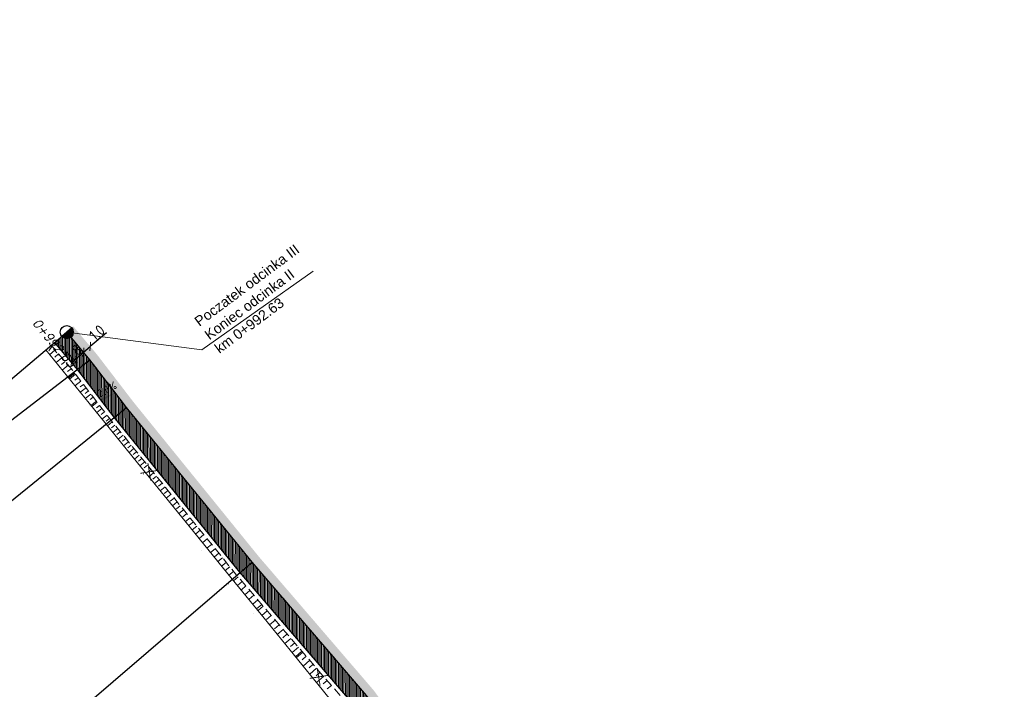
# Model space of a CAD drawing. Header units: metres. Extents: x 8431043 to 8456388, y 5766167 to 5771876.
# Tile 13 of 29: x 8433638 to 8433750, y 5770600 to 5770677. Entities that reach past the tile are written whole.
import ezdxf

# ---------------------------------------------------------------- set-up
doc = ezdxf.new("R2010")
doc.units = ezdxf.units.M
for name, pattern in [('4011', [6, 4, -2]), ('ACAD_ISO03W100', [30, 12, -18]), ('ACAD_ISO10W100', [18, 12, -3, 0, -3]), ('BUF', [0]), ('CIĄGŁA', [0])]:
    doc.linetypes.add(name, pattern=pattern)
for name, color, linetype, lineweight in [('_OPISY', 7, 'Continuous', 25), ('brud', 255, 'CIĄGŁA', 30), ('kreskowanie skarp', 250, 'Continuous', 15), ('LINES', 7, 'Continuous', 0), ('linia', 7, 'CIĄGŁA', 20), ('pochylenia', 7, 'Continuous', 13), ('WYMIARY', 253, 'Continuous', 13), ('Zalacznik_3_Rowy DW837|Zalacznik_3_Rowy DW837|zdi pobocze', 250, '4011', 18), ('zdi_obrzeze chodnikowe 8x30', 6, 'Continuous', 30)]:
    doc.layers.add(name, color=color, linetype=linetype, lineweight=lineweight)
for name, color, linetype in [('C-DROGI-SYTUACJA', 7, 'Continuous'), ('C-DROGI-SYTUACJA-ETYKIETY', 1, 'Continuous'), ('S-5_opis_hektometr', 20, 'Continuous'), ('S-5_opis_pkt_geometrycznych', 20, 'Continuous')]:
    doc.layers.add(name, color=color, linetype=linetype)
doc.layers.add('hatch zdi chodniki', color=7, linetype='Continuous', lineweight=0, true_color=0x8345ba)
doc.styles.add('! romans poch 1.8 mm szer 1', font='romans.shx', dxfattribs={"oblique": 15, "height": 1.8})
doc.styles.add('ISOCP', font='geniso.shx')
doc.styles.add('własny_500', font='isocp.shx', dxfattribs={"width": 0.9, "height": 1.2})
doc.dimstyles.new('kopia własny 500', dxfattribs={"dimtxt": 1.2, "dimasz": 0.8, "dimexe": 0.1795, "dimexo": 0.0625, "dimgap": 0.09, "dimtad": 3, "dimdec": 1, "dimzin": 0, "dimdsep": 46, "dimtxsty": 'własny_500', "dimblk": 'ARCHTICK', "dimcen": 0.09, "dimaunit": 2, "dimadec": 4, "dimazin": 0, "dimtfac": 1, "dimtdec": 1, "dimtofl": 0, "dimtmove": 2, "dimatfit": 3, "dimldrblk": 'ARCHTICK', "dimfxl": 1, "dimtolj": 1, "dimtzin": 0, "dimarcsym": 0})

# ---------------------------------------------------------------- blocks, each defined once
blk = doc.blocks.new('_ARCHTICK')
at = {"color": 0, "linetype": 'ByBlock', "const_width": 0.15}
blk.add_lwpolyline([(-0.5, -0.5), (0.5, 0.5)], dxfattribs=at)
blk = doc.blocks.new('*D74')
at = {"layer": 'Defpoints', "color": 0, "transparency": 16777216}
for p in [(8434749.83, 5771876.32), (8434750.94, 5771875.58), (8432377.71, 5768319.94)]:
    blk.add_point(p, dxfattribs=at)
at = {"layer": 'WYMIARY', "color": 0, "lineweight": -2, "transparency": 16777216}
blk.add_line((8432378.82, 5768319.2), (8434750.94, 5771875.58), dxfattribs=at)
at = {"layer": 'WYMIARY', "color": 0, "lineweight": -2, "transparency": 16777216, "xscale": 0.75, "yscale": 0.75, "zscale": 0.75}
for p, rotation in [((8434750.94, 5771875.58), 56.2965312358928), ((8432378.82, 5768319.2), 236.2965312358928)]:
    blk.add_blockref('_ARCHTICK', p, dxfattribs=dict(at, rotation=rotation))
at = {"layer": 'WYMIARY', "color": 0, "transparency": 16777216, "insert": (8433564.29, 5770097.78), "char_height": 1.25, "attachment_point": 5, "rotation": 56.2965, "style": 'ISOCP'}
blk.add_mtext('\\A1;4274.9', dxfattribs=at)
blk = doc.blocks.new('*U80')
at = {"layer": 'C-DROGI-SYTUACJA', "color": 1, "linetype": 'ACAD_ISO10W100', "lineweight": 13, "ltscale": 0.3}
for p, q in [((8433645.76, 5770637.84), (8433643.11, 5770640.99)), ((8433649.93, 5770632.4), (8433645.76, 5770637.84)), ((8433664.24, 5770614.75), (8433649.93, 5770632.4)), ((8433677.28, 5770599.56), (8433664.24, 5770614.75))]:
    blk.add_line(p, q, dxfattribs=at)
at = {"layer": 'C-DROGI-SYTUACJA', "color": 253, "linetype": 'ACAD_ISO03W100', "lineweight": 13, "ltscale": 0.1}
for p, q in [((8433645.76, 5770637.84), (8433645.76, 5770637.84)), ((8433645.76, 5770637.84), (8433645.76, 5770637.84)), ((8433649.93, 5770632.4), (8433649.93, 5770632.4)), ((8433649.93, 5770632.4), (8433649.93, 5770632.4)), ((8433664.24, 5770614.75), (8433664.24, 5770614.75)), ((8433664.24, 5770614.75), (8433664.24, 5770614.75))]:
    blk.add_line(p, q, dxfattribs=at)
blk = doc.blocks.new('symbol hektometru sytuacja')
at = {"layer": 'S-5_opis_hektometr'}
blk.add_hatch(color=1, dxfattribs=at).paths.add_polyline_path([(0, 0.5, 0.414214), (-0.5, 0, 0.414214), (0, -0.5)])
at = {"layer": 'S-5_opis_hektometr', "color": 1}
blk.add_lwpolyline([(0, -0.5), (0, 0.5)], dxfattribs=at)
blk.add_circle((0, 0), 0.5, dxfattribs=at)
blk = doc.blocks.new('*U81')
at = {"layer": 'S-5_opis_hektometr', "color": 1, "linetype": 'Continuous', "lineweight": -3, "xscale": 1.5, "yscale": 1.5, "zscale": 1.5, "rotation": 130.1645855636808}
blk.add_blockref('symbol hektometru sytuacja', (8433643.11, 5770640.99), dxfattribs=at)
at = {"layer": 'S-5_opis_hektometr', "color": 7, "linetype": 'Continuous', "lineweight": -3, "insert": (8433642.06, 5770640.1), "char_height": 1, "attachment_point": 2, "rotation": 310.1646, "style": '! romans poch 1.8 mm szer 1'}
blk.add_mtext('0+992.63', dxfattribs=at)
blk = doc.blocks.new('dfff')
at = {"layer": 'linia', "flags": 128}
blk.add_lwpolyline([(8433643.11, 5770640.99), (8433658.5, 5770638.97), (8433671.22, 5770647.94)], dxfattribs=at)
at = {"layer": 'S-5_opis_pkt_geometrycznych', "color": 20, "linetype": 'Continuous', "lineweight": -3}
for p, q in [((8433609.18, 5770612.35), (8433643.11, 5770640.99)), ((8433619.3, 5770617.55), (8433645.76, 5770637.84)), ((8433624.02, 5770611.4), (8433649.93, 5770632.4)), ((8433638.99, 5770593.07), (8433664.24, 5770614.75))]:
    blk.add_line(p, q, dxfattribs=at)
at = {"layer": 'C-DROGI-SYTUACJA', "color": 7, "linetype": 'Continuous', "lineweight": -3}
blk.add_blockref('*U80', (0, 0), dxfattribs=at)
at = {"layer": 'C-DROGI-SYTUACJA-ETYKIETY', "color": 4, "linetype": 'Continuous', "lineweight": 35}
blk.add_blockref('*U81', (0, 0), dxfattribs=at)
at = {"layer": '_OPISY', "linetype": 'Continuous', "insert": (8433660.53, 5770638.5), "char_height": 1.15, "width": 39.9476, "attachment_point": 7, "rotation": 36.686, "style": 'ISOCP'}
blk.add_mtext('{\\fArial|b0|i0|c238|p34;\\PPoczatek odcinka III\\PKoniec odcinka II\\Pkm 0+992.63}', dxfattribs=at)
blk = doc.blocks.new('*D85')
at = {"layer": 'Defpoints', "color": 0, "transparency": 16777216}
for p in [(8433645.03, 5770638.71), (8433645.03, 5770638.7), (8433643.66, 5770637.54)]:
    blk.add_point(p, dxfattribs=at)
at = {"layer": 'WYMIARY', "color": 0, "lineweight": -2, "transparency": 16777216}
blk.add_line((8433643.65, 5770637.55), (8433645.03, 5770638.71), dxfattribs=at)
at = {"layer": 'WYMIARY', "color": 0, "lineweight": -2, "transparency": 16777216, "xscale": 0.75, "yscale": 0.75, "zscale": 0.75}
for p, rotation in [((8433645.03, 5770638.71), 40.16458558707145), ((8433643.65, 5770637.55), 220.1645855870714)]:
    blk.add_blockref('_ARCHTICK', p, dxfattribs=dict(at, rotation=rotation))
at = {"layer": 'WYMIARY', "color": 0, "transparency": 16777216, "insert": (8433643.88, 5770638.68), "char_height": 1.25, "attachment_point": 5, "rotation": 40.1646, "style": 'ISOCP'}
blk.add_mtext('\\A1;1.8', dxfattribs=at)
blk = doc.blocks.new('*D86')
at = {"layer": 'Defpoints', "color": 0, "transparency": 16777216}
for p in [(8433645.03, 5770638.7), (8433645.65, 5770639.53), (8433645.79, 5770639.36)]:
    blk.add_point(p, dxfattribs=at)
at = {"layer": 'WYMIARY', "color": 0, "lineweight": -2, "transparency": 16777216}
for p in [(8433647.66, 5770640.93), (8433645.03, 5770638.71)]:
    blk.add_line(p, (8433645.79, 5770639.36), dxfattribs=at)
at = {"layer": 'WYMIARY', "color": 0, "lineweight": -2, "transparency": 16777216, "xscale": 0.75, "yscale": 0.75, "zscale": 0.75}
for p, rotation in [((8433645.79, 5770639.36), 40.16458558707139), ((8433645.03, 5770638.71), 220.1645855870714)]:
    blk.add_blockref('_ARCHTICK', p, dxfattribs=dict(at, rotation=rotation))
at = {"layer": 'WYMIARY', "color": 0, "transparency": 16777216, "insert": (8433646.56, 5770640.94), "char_height": 1.25, "attachment_point": 5, "rotation": 40.1646, "style": 'ISOCP'}
blk.add_mtext('\\A1;1.0', dxfattribs=at)

msp = doc.modelspace()

# ---------------------------------------------------------------- hatches: boundary and pattern name
at = {"layer": 'hatch zdi chodniki', "lineweight": 5}
h = msp.add_hatch(dxfattribs=at)
h.set_pattern_fill('ANSI31', color=256, scale=0.05, angle=45, style=0)
h.paths.add_polyline_path([(8433643.11, 5770640.99), (8433641.68, 5770639.78), (8433641.89, 5770639.64), (8433644.36, 5770636.71), (8433648.52, 5770631.29), (8433662.86, 5770613.6), (8433675.87, 5770598.44), (8433677.8, 5770595.86), (8433679.31, 5770596.84), (8433677.28, 5770599.56), (8433664.24, 5770614.75), (8433649.93, 5770632.4), (8433645.76, 5770637.84)])
at = {"layer": 'hatch zdi chodniki', "lineweight": 13, "transparency": 33554687}
h = msp.add_hatch(dxfattribs=at)
h.set_pattern_fill('DOTS', color=3, scale=0.13, style=0)
h.paths.add_polyline_path([(8434399.78, 5770199.5), (8434397.54, 5770199.45), (8434404.65, 5770196.08), (8434410.2, 5770192.8), (8434410.68, 5770193.67), (8434405.12, 5770196.96)])
h.paths.add_polyline_path([(8434361, 5770214.91), (8434358.79, 5770214.58), (8434372.97, 5770209.94), (8434379.65, 5770207.38), (8434392.53, 5770201.83), (8434391.1, 5770203.54), (8434380.03, 5770208.31), (8434373.3, 5770210.88)])
h.paths.add_polyline_path([(8434291.48, 5770237.59), (8434289.27, 5770237.22), (8434294.22, 5770235.71), (8434304.06, 5770232.5), (8434352.97, 5770216.48), (8434351.39, 5770218.06), (8434304.37, 5770233.45), (8434294.52, 5770236.66)])
h.paths.add_polyline_path([(8434266.02, 5770244.73), (8434265.64, 5770244.68), (8434266.01, 5770244.55)])
h.paths.add_polyline_path([(8434267.85, 5770245.01), (8434266.02, 5770244.73), (8434266.01, 5770244.55), (8434270.42, 5770243.13), (8434280.9, 5770239.78), (8434284.09, 5770238.8), (8434282.47, 5770240.34), (8434281.2, 5770240.73), (8434270.73, 5770244.08)])
h.paths.add_polyline_path([(8434149.08, 5770283.34), (8434146.91, 5770283.09), (8434157.39, 5770279.14), (8434183.65, 5770271.15), (8434226.18, 5770257.47), (8434259.24, 5770246.75), (8434257.64, 5770248.32), (8434226.48, 5770258.42), (8434183.95, 5770272.11), (8434157.71, 5770280.09)])
h.paths.add_polyline_path([(8434094.66, 5770300.27), (8434093.12, 5770301.89), (8434084.6, 5770304.97), (8434081.22, 5770305.98), (8434077.41, 5770307.55), (8434076.94, 5770306.66), (8434080.89, 5770305.04), (8434084.29, 5770304.02)])
h.paths.add_polyline_path([(8434101.58, 5770298.83), (8434099.36, 5770298.57), (8434102.58, 5770297.4), (8434143.62, 5770284.32), (8434142.03, 5770285.88), (8434102.9, 5770298.35)])
h.paths.add_polyline_path([(8434011.44, 5770340.53), (8434009.25, 5770340.65), (8434010.91, 5770339.68), (8434013.39, 5770338.37), (8434047.86, 5770319.65), (8434066.48, 5770310.95), (8434076.94, 5770306.66), (8434077.41, 5770307.55), (8434066.88, 5770311.87), (8434048.31, 5770320.54), (8434013.86, 5770339.25)])
h.paths.add_polyline_path([(8433944.32, 5770376.59), (8433943.2, 5770376.62), (8433960.09, 5770367.69), (8433982.78, 5770355.08), (8434001.01, 5770345.46), (8434003.2, 5770344.18), (8434001.72, 5770345.65), (8433983.02, 5770355.52), (8433960.33, 5770368.13)])
h.paths.add_polyline_path([(8433914.68, 5770392.39), (8433913.21, 5770393.85), (8433905.53, 5770398.42), (8433905.33, 5770397.96)])
h.paths.add_polyline_path([(8433921.02, 5770389.2), (8433919.05, 5770389.79), (8433925.15, 5770386.16), (8433938.99, 5770378.84), (8433938.34, 5770379.75), (8433925.39, 5770386.6)])
h.paths.add_polyline_path([(8433893.01, 5770405.51), (8433891.89, 5770405.57), (8433905.23, 5770398.02), (8433905.33, 5770397.96), (8433905.53, 5770398.42), (8433905.48, 5770398.45)])
h.paths.add_polyline_path([(8433748.79, 5770512.12), (8433746.76, 5770513.05), (8433749.96, 5770509.07), (8433750.8, 5770508.22), (8433762.89, 5770493.32), (8433772.31, 5770482.02), (8433776.22, 5770478.9), (8433763.66, 5770493.96), (8433751.55, 5770508.89), (8433750.71, 5770509.74)])
h.paths.add_polyline_path([(8433727.51, 5770538.5), (8433725.47, 5770539.43), (8433743.03, 5770517.67), (8433742.56, 5770519.85)])
h.paths.add_polyline_path([(8433643.85, 5770641.66), (8433643.09, 5770641), (8433643.11, 5770640.99), (8433645.76, 5770637.84), (8433649.93, 5770632.4), (8433664.24, 5770614.75), (8433677.28, 5770599.56), (8433683.77, 5770590.85), (8433698.34, 5770573.07), (8433722.13, 5770543.58), (8433721.66, 5770545.76), (8433699.12, 5770573.7), (8433684.56, 5770591.47), (8433678.06, 5770600.19), (8433665.01, 5770615.39), (8433650.72, 5770633.02), (8433646.54, 5770638.47)])
h.paths.add_polyline_path([(8433872.55, 5770415.78), (8433871.43, 5770415.77), (8433884.72, 5770409.27), (8433884.04, 5770410.16)])
h.paths.add_polyline_path([(8433866.27, 5770418.36), (8433865.63, 5770419.27), (8433817.16, 5770445.4), (8433804.67, 5770453.72), (8433807.36, 5770451.33), (8433816.9, 5770444.97)])
at = {"layer": 'hatch zdi chodniki', "lineweight": 18, "transparency": 33554687}
h = msp.add_hatch(dxfattribs=at)
h.set_pattern_fill('DOTS', color=3, scale=0.1, style=0)
h.paths.add_polyline_path([(8434399.78, 5770199.5), (8434397.54, 5770199.45), (8434404.65, 5770196.08), (8434410.2, 5770192.8), (8434410.68, 5770193.67), (8434405.12, 5770196.96)])
h.paths.add_polyline_path([(8434361, 5770214.91), (8434358.79, 5770214.58), (8434372.97, 5770209.94), (8434379.65, 5770207.38), (8434392.53, 5770201.83), (8434391.1, 5770203.54), (8434380.03, 5770208.31), (8434373.3, 5770210.88)])
h.paths.add_polyline_path([(8434291.48, 5770237.59), (8434289.27, 5770237.22), (8434294.22, 5770235.71), (8434304.06, 5770232.5), (8434352.97, 5770216.48), (8434351.39, 5770218.06), (8434304.37, 5770233.45), (8434294.52, 5770236.66)])
h.paths.add_polyline_path([(8434266.02, 5770244.73), (8434265.64, 5770244.68), (8434266.01, 5770244.55)])
h.paths.add_polyline_path([(8434267.85, 5770245.01), (8434266.02, 5770244.73), (8434266.01, 5770244.55), (8434270.42, 5770243.13), (8434280.9, 5770239.78), (8434284.09, 5770238.8), (8434282.47, 5770240.34), (8434281.2, 5770240.73), (8434270.73, 5770244.08)])
h.paths.add_polyline_path([(8434149.08, 5770283.34), (8434146.91, 5770283.09), (8434157.39, 5770279.14), (8434183.65, 5770271.15), (8434226.18, 5770257.47), (8434259.24, 5770246.75), (8434257.64, 5770248.32), (8434226.48, 5770258.42), (8434183.95, 5770272.11), (8434157.71, 5770280.09)])
h.paths.add_polyline_path([(8434094.66, 5770300.27), (8434093.12, 5770301.89), (8434084.6, 5770304.97), (8434081.22, 5770305.98), (8434077.41, 5770307.55), (8434076.94, 5770306.66), (8434080.89, 5770305.04), (8434084.29, 5770304.02)])
h.paths.add_polyline_path([(8434101.58, 5770298.83), (8434099.36, 5770298.57), (8434102.58, 5770297.4), (8434143.62, 5770284.32), (8434142.03, 5770285.88), (8434102.9, 5770298.35)])
h.paths.add_polyline_path([(8434011.44, 5770340.53), (8434009.25, 5770340.65), (8434010.91, 5770339.68), (8434013.39, 5770338.37), (8434047.86, 5770319.65), (8434066.48, 5770310.95), (8434076.94, 5770306.66), (8434077.41, 5770307.55), (8434066.88, 5770311.87), (8434048.31, 5770320.54), (8434013.86, 5770339.25)])
h.paths.add_polyline_path([(8433914.68, 5770392.39), (8433913.21, 5770393.85), (8433905.53, 5770398.42), (8433905.33, 5770397.96)])
h.paths.add_polyline_path([(8433921.02, 5770389.2), (8433919.05, 5770389.79), (8433925.15, 5770386.16), (8433938.99, 5770378.84), (8433938.34, 5770379.75), (8433925.39, 5770386.6)])
h.paths.add_polyline_path([(8433893.01, 5770405.51), (8433891.89, 5770405.57), (8433905.23, 5770398.02), (8433905.33, 5770397.96), (8433905.53, 5770398.42), (8433905.48, 5770398.45)])
h.paths.add_polyline_path([(8433748.79, 5770512.12), (8433746.76, 5770513.05), (8433749.96, 5770509.07), (8433750.8, 5770508.22), (8433762.89, 5770493.32), (8433772.31, 5770482.02), (8433776.22, 5770478.9), (8433763.66, 5770493.96), (8433751.55, 5770508.89), (8433750.71, 5770509.74)])
h.paths.add_polyline_path([(8433727.51, 5770538.5), (8433725.47, 5770539.43), (8433743.03, 5770517.67), (8433742.56, 5770519.85)])
h.paths.add_polyline_path([(8433643.87, 5770641.64), (8433643.1, 5770640.99), (8433643.11, 5770640.99), (8433645.76, 5770637.84), (8433649.93, 5770632.4), (8433664.24, 5770614.75), (8433677.28, 5770599.56), (8433683.77, 5770590.85), (8433698.34, 5770573.07), (8433722.13, 5770543.58), (8433721.66, 5770545.76), (8433699.12, 5770573.7), (8433684.56, 5770591.47), (8433678.06, 5770600.19), (8433665.01, 5770615.39), (8433650.72, 5770633.02), (8433646.54, 5770638.47)])
h.paths.add_polyline_path([(8433974.8, 5770359.52), (8433975.04, 5770359.95), (8433960.33, 5770368.13), (8433944.32, 5770376.59), (8433943.2, 5770376.62), (8433960.09, 5770367.69)])
h.paths.add_polyline_path([(8433872.55, 5770415.78), (8433871.43, 5770415.77), (8433884.72, 5770409.27), (8433884.04, 5770410.16)])
h.paths.add_polyline_path([(8433866.27, 5770418.36), (8433865.63, 5770419.27), (8433817.16, 5770445.4), (8433804.67, 5770453.72), (8433807.36, 5770451.33), (8433816.9, 5770444.97)])

# ---------------------------------------------------------------- linework, layer by layer
at = {"layer": 'kreskowanie skarp'}
for p, q in [((8433641.4, 5770639.37), (8433641.07, 5770638.88)), ((8433641.81, 5770638.96), (8433641.16, 5770638.41)), ((8433642.19, 5770638.51), (8433641.75, 5770638.14)), ((8433642.55, 5770638.08), (8433641.89, 5770637.52)), ((8433642.92, 5770637.65), (8433642.5, 5770637.3)), ((8433643.27, 5770637.23), (8433642.59, 5770636.66)), ((8433643.61, 5770636.82), (8433643.21, 5770636.49)), ((8433643.95, 5770636.43), (8433643.25, 5770635.84)), ((8433643.32, 5770635.76), (8433644.03, 5770636.31)), ((8433643.17, 5770635.77), (8433643.17, 5770635.77)), ((8433644.12, 5770636.2), (8433643.41, 5770635.65)), ((8433644.43, 5770635.8), (8433644.04, 5770635.5)), ((8433644.73, 5770635.41), (8433644.04, 5770634.88)), ((8433645.31, 5770634.65), (8433644.64, 5770634.14)), ((8433645.02, 5770635.03), (8433644.65, 5770634.74)), ((8433645.59, 5770634.29), (8433645.23, 5770634.01)), ((8433645.87, 5770633.93), (8433645.22, 5770633.43)), ((8433646.14, 5770633.57), (8433645.79, 5770633.3)), ((8433645.87, 5770632.63), (8433646.49, 5770633.11)), ((8433646.58, 5770632.99), (8433645.96, 5770632.52)), ((8433645.71, 5770632.68), (8433645.71, 5770632.68)), ((8433646.85, 5770632.64), (8433646.49, 5770632.36)), ((8433647.13, 5770632.28), (8433646.53, 5770631.82)), ((8433647.42, 5770631.91), (8433647.04, 5770631.62)), ((8433647.71, 5770631.53), (8433647.13, 5770631.08)), ((8433648, 5770631.14), (8433647.61, 5770630.85)), ((8433648.3, 5770630.76), (8433647.75, 5770630.32)), ((8433648.61, 5770630.38), (8433648.23, 5770630.08)), ((8433648.92, 5770630), (8433648.37, 5770629.56)), ((8433649.22, 5770629.62), (8433648.84, 5770629.32)), ((8433649.53, 5770629.24), (8433648.98, 5770628.8)), ((8433649.84, 5770628.86), (8433649.46, 5770628.56)), ((8433650.15, 5770628.48), (8433649.6, 5770628.04)), ((8433650.46, 5770628.1), (8433650.08, 5770627.79)), ((8433650.77, 5770627.72), (8433650.22, 5770627.28)), ((8433651.08, 5770627.34), (8433650.69, 5770627.03)), ((8433651.38, 5770626.96), (8433650.84, 5770626.52)), ((8433651.69, 5770626.58), (8433651.31, 5770626.27)), ((8433652, 5770626.2), (8433651.46, 5770625.76)), ((8433652.31, 5770625.82), (8433651.93, 5770625.51)), ((8433652.71, 5770625.33), (8433652.32, 5770625.01)), ((8433651.85, 5770624.81), (8433651.86, 5770624.82)), ((8433653.02, 5770624.94), (8433652.48, 5770624.5)), ((8433653.34, 5770624.55), (8433652.94, 5770624.23)), ((8433653.66, 5770624.15), (8433653.12, 5770623.72)), ((8433653.99, 5770623.75), (8433653.58, 5770623.42)), ((8433654.32, 5770623.34), (8433653.78, 5770622.9)), ((8433654.66, 5770622.92), (8433654.23, 5770622.58)), ((8433655, 5770622.5), (8433654.46, 5770622.07)), ((8433655.35, 5770622.07), (8433654.91, 5770621.72)), ((8433655.7, 5770621.63), (8433655.17, 5770621.2)), ((8433656.06, 5770621.19), (8433655.61, 5770620.83)), ((8433656.42, 5770620.74), (8433655.89, 5770620.31)), ((8433656.79, 5770620.29), (8433656.33, 5770619.91)), ((8433657.17, 5770619.82), (8433656.64, 5770619.39)), ((8433657.55, 5770619.35), (8433657.07, 5770618.97)), ((8433657.94, 5770618.88), (8433657.41, 5770618.45)), ((8433658.33, 5770618.39), (8433657.84, 5770618)), ((8433658.73, 5770617.9), (8433658.2, 5770617.47)), ((8433659.13, 5770617.4), (8433658.63, 5770616.99)), ((8433659.63, 5770616.79), (8433659.12, 5770616.38)), ((8433660.04, 5770616.28), (8433659.52, 5770615.85)), ((8433658.52, 5770616.07), (8433658.52, 5770616.07)), ((8433660.46, 5770615.77), (8433659.94, 5770615.35)), ((8433660.87, 5770615.25), (8433660.35, 5770614.83)), ((8433661.29, 5770614.73), (8433660.77, 5770614.31)), ((8433661.71, 5770614.22), (8433661.19, 5770613.79)), ((8433662.14, 5770613.7), (8433661.61, 5770613.27)), ((8433662.65, 5770613.07), (8433662.14, 5770612.63)), ((8433661.53, 5770612.29), (8433661.54, 5770612.29)), ((8433663.1, 5770612.55), (8433662.57, 5770612.1)), ((8433663.54, 5770612.04), (8433663.02, 5770611.59)), ((8433663.99, 5770611.52), (8433663.43, 5770611.04)), ((8433664.44, 5770610.99), (8433663.91, 5770610.54)), ((8433664.89, 5770610.47), (8433664.31, 5770609.97)), ((8433664.75, 5770609.43), (8433665.34, 5770609.94)), ((8433665.52, 5770609.73), (8433664.99, 5770609.27)), ((8433664.37, 5770608.92), (8433664.37, 5770608.92)), ((8433665.98, 5770609.2), (8433665.36, 5770608.67)), ((8433666.43, 5770608.67), (8433665.9, 5770608.22)), ((8433666.88, 5770608.14), (8433666.24, 5770607.59)), ((8433667.34, 5770607.61), (8433666.81, 5770607.16)), ((8433667.79, 5770607.09), (8433667.12, 5770606.51)), ((8433668.24, 5770606.57), (8433667.73, 5770606.13)), ((8433668.67, 5770606.06), (8433667.98, 5770605.46)), ((8433669.1, 5770605.56), (8433668.62, 5770605.14)), ((8433669.52, 5770605.07), (8433668.8, 5770604.45)), ((8433669.19, 5770603.96), (8433669.93, 5770604.59)), ((8433670.02, 5770604.49), (8433669.28, 5770603.85)), ((8433670.42, 5770604.02), (8433669.96, 5770603.63)), ((8433670.81, 5770603.56), (8433670.05, 5770602.91)), ((8433671.21, 5770603.11), (8433670.75, 5770602.71)), ((8433671.6, 5770602.65), (8433670.81, 5770601.97)), ((8433672, 5770602.19), (8433671.53, 5770601.79)), ((8433672.39, 5770601.72), (8433671.58, 5770601.03)), ((8433672.79, 5770601.26), (8433672.33, 5770600.86)), ((8433673.28, 5770600.69), (8433672.81, 5770600.29))]:
    msp.add_line(p, q, dxfattribs=at)
at = {"layer": 'kreskowanie skarp', "flags": 128}
msp.add_lwpolyline([(8433686.99, 5770582.09), (8433679.01, 5770591.89), (8433673.99, 5770598.07), (8433671.74, 5770600.83), (8433669.58, 5770603.49), (8433665.61, 5770608.37), (8433661.99, 5770612.82), (8433656.56, 5770619.49), (8433651.19, 5770626.09), (8433645.65, 5770632.9), (8433640.71, 5770638.97)], dxfattribs=at)
at = {"layer": 'LINES', "color": 1, "linetype": 'BUF', "const_width": 0.1}
for points in [[(8433651.51, 5770624.89), (8433653.53, 5770625.23)], [(8433652.69, 5770624.05), (8433652.36, 5770626.07)], [(8433672, 5770600.65), (8433671.66, 5770602.67)], [(8433670.82, 5770601.5), (8433672.84, 5770601.83)]]:
    msp.add_lwpolyline(points, dxfattribs=at)
at = {"layer": 'pochylenia', "extrusion": (0, 0, -1)}
msp.add_solid([(-8433647.14, 5770633.1), (-8433648.62, 5770634.09), (-8433646.95, 5770633.38)], dxfattribs=at)
at = {"layer": 'Zalacznik_3_Rowy DW837|Zalacznik_3_Rowy DW837|zdi pobocze', "ltscale": 0.25, "flags": 128}
for points in [[(8433641.56, 5770639.26), (8433641.28, 5770639.45)], [(8433719.37, 5770542.31), (8433719.87, 5770542.72), (8433696.56, 5770571.62), (8433681.96, 5770589.44), (8433675.48, 5770598.13), (8433662.48, 5770613.28), (8433648.13, 5770630.98), (8433643.97, 5770636.4), (8433641.56, 5770639.26)]]:
    msp.add_lwpolyline(points, dxfattribs=at)
at = {"layer": 'zdi_obrzeze chodnikowe 8x30', "flags": 128}
for points in [[(8433722.13, 5770543.58), (8433698.34, 5770573.07), (8433683.77, 5770590.85), (8433677.28, 5770599.56), (8433664.24, 5770614.75), (8433649.93, 5770632.4), (8433645.76, 5770637.84), (8433643.11, 5770640.99), (8433643.1, 5770640.99)], [(8433720.73, 5770542.45), (8433696.95, 5770571.93), (8433682.35, 5770589.75), (8433675.87, 5770598.44), (8433662.86, 5770613.6), (8433648.52, 5770631.29), (8433644.36, 5770636.71), (8433641.89, 5770639.64), (8433641.67, 5770639.78)]]:
    msp.add_lwpolyline(points, dxfattribs=at)

# ---------------------------------------------------------------- block references
at = {"layer": 'brud', "color": 4, "lineweight": 35}
msp.add_blockref('dfff', (0, 0), dxfattribs=at)

# ---------------------------------------------------------------- texts
at = {"layer": 'pochylenia', "lineweight": 13, "style": 'ISOCP'}
msp.add_text('2,0%%%', height=0.9, rotation=28.5186, dxfattribs=at).set_placement((8433646.9, 5770633.54))

# ---------------------------------------------------------------- dimensions: what is measured, and where the dimension line sits
at = {"layer": 'WYMIARY', "color": 5}
for p1, p2, distance, picture, middle in [((8432377.71, 5768319.94), (8434749.83, 5771876.32), -1.34, '*D74', (8433564.29, 5770097.78)), ((8433643.66, 5770637.54), (8433645.03, 5770638.7), 0.01, '*D85', (8433643.88, 5770638.68))]:
    dim = msp.add_aligned_dim(p1=p1, p2=p2, distance=distance, dimstyle='kopia własny 500', override={"dimtxt": 1.25, "dimasz": 0.75, "dimtxsty": 'ISOCP', "dimse1": 1, "dimse2": 1, "dimtmove": 1}, dxfattribs=at)
    dim.commit()
    dim.dimension.update_dxf_attribs({"geometry": picture, "text_midpoint": middle})
dim = msp.add_linear_dim(base=(8433645.79, 5770639.36), p1=(8433645.03, 5770638.7), p2=(8433645.65, 5770639.53), angle=220.1646, dimstyle='kopia własny 500', override={"dimtxt": 1.25, "dimasz": 0.75, "dimtxsty": 'ISOCP', "dimse1": 1, "dimse2": 1, "dimtmove": 1}, dxfattribs=at)
dim.commit()
dim.dimension.update_dxf_attribs({"geometry": '*D86', "text_midpoint": (8433647.1, 5770640.3), "dimtype": 160})

doc.saveas('drawing.dxf')
